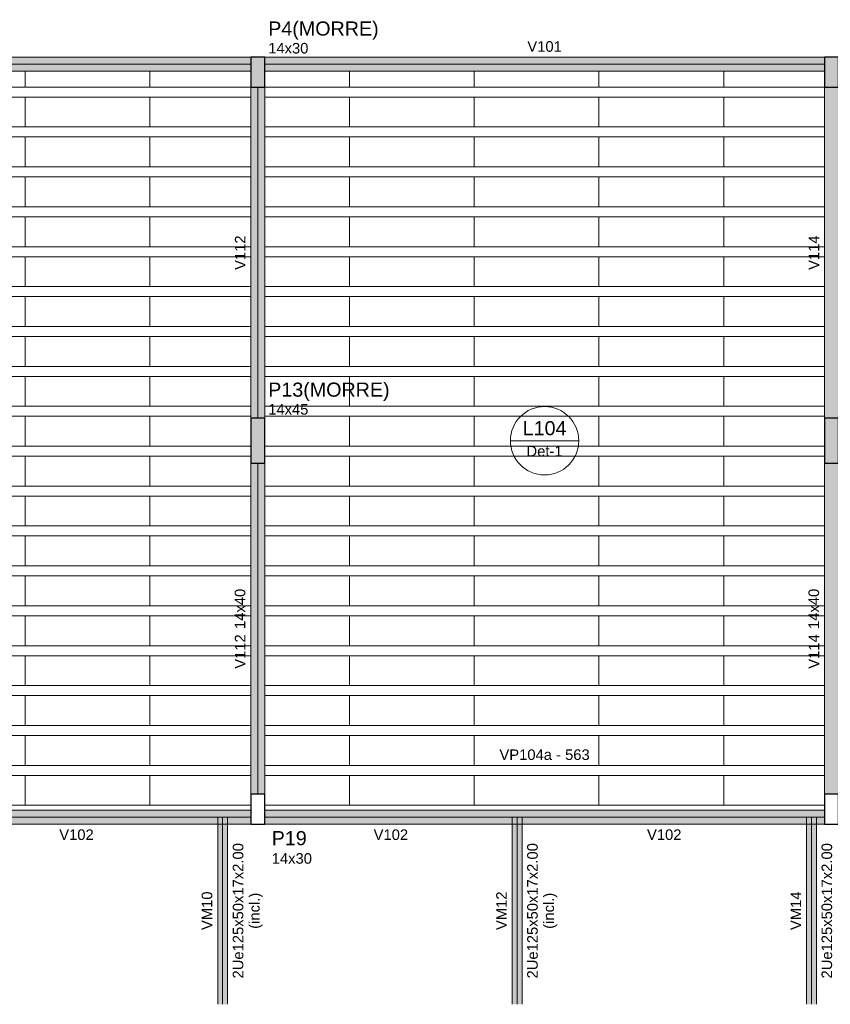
# Model space of a CAD drawing. Header units: millimetres. Extents: x 10906 to 25863, y 1966 to 4861.
# Tile 91 of 163: x 11450 to 11466, y 2960 to 2980. Entities that reach past the tile are written whole.
import ezdxf

# ---------------------------------------------------------------- set-up
doc = ezdxf.new("R2010")
doc.units = ezdxf.units.MM
for name, color, linetype, lineweight in [('FO-Eixos', 5, 'Continuous', 5), ('FO-Hachura pilar que morre', 106, 'Continuous', 5), ('FO-Hachura viga', 41, 'Continuous', 5), ('FO-Hachura viga genérica inclinada', 243, 'Continuous', 5), ('FO-Hachuras das lajes', 1, 'Continuous', 20), ('FO-Pilares', 4, 'Continuous', 30), ('FO-Textos das lajes', 3, 'Continuous', 20), ('FO-Textos das vigas', 7, 'Continuous', 5), ('FO-Textos dos pilares', 7, 'Continuous', 5), ('FO-Vigas', 1, 'Continuous', 20), ('FO-Vigas genéricas', 1, 'Continuous', 20)]:
    doc.layers.add(name, color=color, linetype=linetype, lineweight=lineweight)
doc.styles.add('Arial', font='arial.ttf')

msp = doc.modelspace()

# ---------------------------------------------------------------- hatches: boundary and pattern name
at = {"layer": 'FO-Hachura pilar que morre', "linetype": 'Continuous'}
for points in [[(11454.14654, 2978.39891), (11454.28654, 2978.39891), (11454.42654, 2978.39891), (11454.42654, 2978.69891), (11454.42654, 2978.99891), (11454.28654, 2978.99891), (11454.14654, 2978.99891), (11454.14654, 2978.69891)], [(11465.64654, 2978.39891), (11465.78654, 2978.39891), (11465.92654, 2978.39891), (11465.92654, 2978.69891), (11465.92654, 2978.99891), (11465.78654, 2978.99891), (11465.64654, 2978.99891), (11465.64654, 2978.69891)], [(11454.14654, 2970.85891), (11454.28654, 2970.85891), (11454.42654, 2970.85891), (11454.42654, 2971.30891), (11454.42654, 2971.75891), (11454.28654, 2971.75891), (11454.14654, 2971.75891), (11454.14654, 2971.30891)], [(11465.64654, 2970.85891), (11465.78654, 2970.85891), (11465.92654, 2970.85891), (11465.92654, 2971.30891), (11465.92654, 2971.75891), (11465.78654, 2971.75891), (11465.64654, 2971.75891), (11465.64654, 2971.30891)]]:
    msp.add_hatch(color=256, dxfattribs=at).paths.add_polyline_path(points)
at = {"layer": 'FO-Hachura viga', "linetype": 'Continuous'}
for points in [[(11454.14654, 2978.99891), (11454.14654, 2978.99891), (11442.92654, 2978.99891), (11442.92654, 2978.71891), (11454.14654, 2978.71891), (11454.14654, 2978.99891)], [(11465.64654, 2978.99891), (11465.64654, 2978.99891), (11454.42654, 2978.99891), (11454.42654, 2978.71891), (11465.64654, 2978.71891), (11465.64654, 2978.99891)], [(11454.42654, 2978.39891), (11454.42654, 2978.39891), (11454.14654, 2978.39891), (11454.14654, 2971.75891), (11454.42654, 2971.75891), (11454.42654, 2978.39891)], [(11465.92654, 2978.39891), (11465.92654, 2978.39891), (11465.64654, 2978.39891), (11465.64654, 2971.75891), (11465.92654, 2971.75891), (11465.92654, 2978.39891)], [(11454.42654, 2970.85891), (11454.42654, 2970.85891), (11454.14654, 2970.85891), (11454.14654, 2964.21891), (11454.42654, 2964.21891), (11454.42654, 2970.85891)], [(11465.92654, 2970.85891), (11465.92654, 2970.85891), (11465.64654, 2970.85891), (11465.64654, 2964.21891), (11465.92654, 2964.21891), (11465.92654, 2970.85891)], [(11453.58474, 2963.89891), (11453.58474, 2963.89891), (11447.72474, 2963.89891), (11447.72474, 2963.61891), (11453.58474, 2963.61891), (11453.58474, 2963.89891)], [(11454.14654, 2963.89871), (11454.14654, 2963.89871), (11453.58474, 2963.89871), (11453.58474, 2963.61891), (11454.14654, 2963.61891), (11454.14654, 2963.89871)], [(11459.48474, 2963.89891), (11459.48474, 2963.89891), (11454.42654, 2963.89891), (11454.42654, 2963.61891), (11459.48474, 2963.61891), (11459.48474, 2963.89891)], [(11465.38454, 2963.89891), (11465.38454, 2963.89891), (11459.48474, 2963.89891), (11459.48474, 2963.61891), (11465.38454, 2963.61891), (11465.38454, 2963.89891)], [(11465.64654, 2963.89891), (11465.64654, 2963.89891), (11465.38454, 2963.89891), (11465.38454, 2963.61891), (11465.64654, 2963.61891), (11465.64654, 2963.89891)]]:
    msp.add_hatch(color=256, dxfattribs=at).paths.add_polyline_path(points)
at = {"layer": 'FO-Hachura viga genérica inclinada', "linetype": 'Continuous'}
for points in [[(11453.68474, 2963.75891), (11453.68474, 2963.75891), (11453.48474, 2963.75891), (11453.48474, 2960.00891), (11453.68474, 2960.00891), (11453.68474, 2963.75891)], [(11459.58474, 2963.75891), (11459.58474, 2963.75891), (11459.38474, 2963.75891), (11459.38474, 2960.00891), (11459.58474, 2960.00891), (11459.58474, 2963.75891)], [(11465.48454, 2963.75891), (11465.48454, 2963.75891), (11465.28454, 2963.75891), (11465.28454, 2960.00891), (11465.48454, 2960.00891), (11465.48454, 2963.75891)]]:
    msp.add_hatch(color=256, dxfattribs=at).paths.add_polyline_path(points)

# ---------------------------------------------------------------- linework, layer by layer
at = {"layer": 'FO-Eixos'}
for p, q in [((11442.92654, 2978.85891), (11454.14654, 2978.85891)), ((11454.42654, 2978.85891), (11465.64654, 2978.85891)), ((11454.28654, 2971.75891), (11454.28654, 2978.39891)), ((11454.28654, 2964.21891), (11454.28654, 2970.85891)), ((11447.72454, 2963.75891), (11453.58454, 2963.75891)), ((11453.58454, 2963.75891), (11454.14654, 2963.75891)), ((11453.58454, 2960.00891), (11453.58454, 2963.75891)), ((11454.42654, 2963.75891), (11459.48454, 2963.75891)), ((11459.48454, 2963.75891), (11465.38454, 2963.75891)), ((11459.48454, 2960.00891), (11459.48454, 2963.75891)), ((11465.38454, 2963.75891), (11465.64654, 2963.75891)), ((11465.38454, 2960.00891), (11465.38454, 2963.75891))]:
    msp.add_line(p, q, dxfattribs=at)
for points in [[(11447.12654, 2978.71891), (11447.12654, 2978.39891), (11449.62654, 2978.39891), (11449.62654, 2978.71891)], [(11449.62654, 2978.71891), (11449.62654, 2978.39891), (11452.12654, 2978.39891), (11452.12654, 2978.71891)], [(11452.12654, 2978.71891), (11452.12654, 2978.39891), (11454.14654, 2978.39891)], [(11454.42654, 2978.39891), (11456.12654, 2978.39891), (11456.12654, 2978.71891)], [(11456.12654, 2978.71891), (11456.12654, 2978.39891), (11458.62654, 2978.39891), (11458.62654, 2978.71891)], [(11458.62654, 2978.71891), (11458.62654, 2978.39891), (11461.12654, 2978.39891), (11461.12654, 2978.71891)], [(11461.12654, 2978.71891), (11461.12654, 2978.39891), (11463.62654, 2978.39891), (11463.62654, 2978.71891)], [(11463.62654, 2978.71891), (11463.62654, 2978.39891), (11465.64654, 2978.39891)], [(11454.14654, 2978.19891), (11452.12654, 2978.19891), (11452.12654, 2977.59891), (11454.14654, 2977.59891)], [(11454.42654, 2977.59891), (11456.12654, 2977.59891), (11456.12654, 2978.19891), (11454.42654, 2978.19891)], [(11465.64654, 2978.19891), (11463.62654, 2978.19891), (11463.62654, 2977.59891), (11465.64654, 2977.59891)], [(11454.14654, 2977.39891), (11452.12654, 2977.39891), (11452.12654, 2976.79891), (11454.14654, 2976.79891)], [(11454.42654, 2976.79891), (11456.12654, 2976.79891), (11456.12654, 2977.39891), (11454.42654, 2977.39891)], [(11465.64654, 2977.39891), (11463.62654, 2977.39891), (11463.62654, 2976.79891), (11465.64654, 2976.79891)], [(11454.14654, 2976.59891), (11452.12654, 2976.59891), (11452.12654, 2975.99891), (11454.14654, 2975.99891)], [(11454.42654, 2975.99891), (11456.12654, 2975.99891), (11456.12654, 2976.59891), (11454.42654, 2976.59891)], [(11465.64654, 2976.59891), (11463.62654, 2976.59891), (11463.62654, 2975.99891), (11465.64654, 2975.99891)], [(11454.14654, 2975.79891), (11452.12654, 2975.79891), (11452.12654, 2975.19891), (11454.14654, 2975.19891)], [(11454.42654, 2975.19891), (11456.12654, 2975.19891), (11456.12654, 2975.79891), (11454.42654, 2975.79891)], [(11465.64654, 2975.79891), (11463.62654, 2975.79891), (11463.62654, 2975.19891), (11465.64654, 2975.19891)], [(11454.14654, 2974.99891), (11452.12654, 2974.99891), (11452.12654, 2974.39891), (11454.14654, 2974.39891)], [(11454.42654, 2974.39891), (11456.12654, 2974.39891), (11456.12654, 2974.99891), (11454.42654, 2974.99891)], [(11465.64654, 2974.99891), (11463.62654, 2974.99891), (11463.62654, 2974.39891), (11465.64654, 2974.39891)], [(11454.14654, 2974.19891), (11452.12654, 2974.19891), (11452.12654, 2973.59891), (11454.14654, 2973.59891)], [(11454.42654, 2973.59891), (11456.12654, 2973.59891), (11456.12654, 2974.19891), (11454.42654, 2974.19891)], [(11465.64654, 2974.19891), (11463.62654, 2974.19891), (11463.62654, 2973.59891), (11465.64654, 2973.59891)], [(11454.14654, 2973.39891), (11452.12654, 2973.39891), (11452.12654, 2972.79891), (11454.14654, 2972.79891)], [(11454.42654, 2972.79891), (11456.12654, 2972.79891), (11456.12654, 2973.39891), (11454.42654, 2973.39891)], [(11465.64654, 2973.39891), (11463.62654, 2973.39891), (11463.62654, 2972.79891), (11465.64654, 2972.79891)], [(11454.14654, 2972.59891), (11452.12654, 2972.59891), (11452.12654, 2971.99891), (11454.14654, 2971.99891)], [(11454.42654, 2971.99891), (11456.12654, 2971.99891), (11456.12654, 2972.59891), (11454.42654, 2972.59891)], [(11465.64654, 2972.59891), (11463.62654, 2972.59891), (11463.62654, 2971.99891), (11465.64654, 2971.99891)], [(11454.14654, 2971.79891), (11452.12654, 2971.79891), (11452.12654, 2971.19891), (11454.14654, 2971.19891)], [(11454.42654, 2971.19891), (11456.12654, 2971.19891), (11456.12654, 2971.79891), (11454.42654, 2971.79891)], [(11465.64654, 2971.79891), (11463.62654, 2971.79891), (11463.62654, 2971.19891), (11465.64654, 2971.19891)], [(11454.14654, 2970.99891), (11452.12654, 2970.99891), (11452.12654, 2970.39891), (11454.14654, 2970.39891)], [(11454.42654, 2970.39891), (11456.12654, 2970.39891), (11456.12654, 2970.99891), (11454.42654, 2970.99891)], [(11465.64654, 2970.99891), (11463.62654, 2970.99891), (11463.62654, 2970.39891), (11465.64654, 2970.39891)], [(11454.14654, 2970.19891), (11452.12654, 2970.19891), (11452.12654, 2969.59891), (11454.14654, 2969.59891)], [(11454.42654, 2969.59891), (11456.12654, 2969.59891), (11456.12654, 2970.19891), (11454.42654, 2970.19891)], [(11465.64654, 2970.19891), (11463.62654, 2970.19891), (11463.62654, 2969.59891), (11465.64654, 2969.59891)], [(11454.14654, 2969.39891), (11452.12654, 2969.39891), (11452.12654, 2968.79891), (11454.14654, 2968.79891)], [(11454.42654, 2968.79891), (11456.12654, 2968.79891), (11456.12654, 2969.39891), (11454.42654, 2969.39891)], [(11465.64654, 2969.39891), (11463.62654, 2969.39891), (11463.62654, 2968.79891), (11465.64654, 2968.79891)], [(11454.14654, 2968.59891), (11452.12654, 2968.59891), (11452.12654, 2967.99891), (11454.14654, 2967.99891)], [(11454.42654, 2967.99891), (11456.12654, 2967.99891), (11456.12654, 2968.59891), (11454.42654, 2968.59891)], [(11465.64654, 2968.59891), (11463.62654, 2968.59891), (11463.62654, 2967.99891), (11465.64654, 2967.99891)], [(11454.14654, 2967.79891), (11452.12654, 2967.79891), (11452.12654, 2967.19891), (11454.14654, 2967.19891)], [(11454.42654, 2967.19891), (11456.12654, 2967.19891), (11456.12654, 2967.79891), (11454.42654, 2967.79891)], [(11465.64654, 2967.79891), (11463.62654, 2967.79891), (11463.62654, 2967.19891), (11465.64654, 2967.19891)], [(11454.14654, 2966.99891), (11452.12654, 2966.99891), (11452.12654, 2966.39891), (11454.14654, 2966.39891)], [(11454.42654, 2966.39891), (11456.12654, 2966.39891), (11456.12654, 2966.99891), (11454.42654, 2966.99891)], [(11465.64654, 2966.99891), (11463.62654, 2966.99891), (11463.62654, 2966.39891), (11465.64654, 2966.39891)], [(11454.14654, 2966.19891), (11452.12654, 2966.19891), (11452.12654, 2965.59891), (11454.14654, 2965.59891)], [(11454.42654, 2965.59891), (11456.12654, 2965.59891), (11456.12654, 2966.19891), (11454.42654, 2966.19891)], [(11465.64654, 2966.19891), (11463.62654, 2966.19891), (11463.62654, 2965.59891), (11465.64654, 2965.59891)], [(11454.14654, 2965.39891), (11452.12654, 2965.39891), (11452.12654, 2964.79891), (11454.14654, 2964.79891)], [(11454.42654, 2964.79891), (11456.12654, 2964.79891), (11456.12654, 2965.39891), (11454.42654, 2965.39891)], [(11465.64654, 2965.39891), (11463.62654, 2965.39891), (11463.62654, 2964.79891), (11465.64654, 2964.79891)], [(11454.14654, 2964.59891), (11452.12654, 2964.59891), (11452.12654, 2963.99891), (11454.14654, 2963.99891)], [(11454.42654, 2963.99891), (11456.12654, 2963.99891), (11456.12654, 2964.59891), (11454.42654, 2964.59891)], [(11465.64654, 2964.59891), (11463.62654, 2964.59891), (11463.62654, 2963.99891), (11465.64654, 2963.99891)]]:
    msp.add_lwpolyline(points, dxfattribs=at)
for points in [[(11447.12654, 2977.59891), (11449.62654, 2977.59891), (11449.62654, 2978.19891), (11447.12654, 2978.19891), (11447.12654, 2977.59891)], [(11449.62654, 2977.59891), (11452.12654, 2977.59891), (11452.12654, 2978.19891), (11449.62654, 2978.19891), (11449.62654, 2977.59891)], [(11456.12654, 2977.59891), (11458.62654, 2977.59891), (11458.62654, 2978.19891), (11456.12654, 2978.19891), (11456.12654, 2977.59891)], [(11458.62654, 2977.59891), (11461.12654, 2977.59891), (11461.12654, 2978.19891), (11458.62654, 2978.19891), (11458.62654, 2977.59891)], [(11461.12654, 2977.59891), (11463.62654, 2977.59891), (11463.62654, 2978.19891), (11461.12654, 2978.19891), (11461.12654, 2977.59891)], [(11447.12654, 2976.79891), (11449.62654, 2976.79891), (11449.62654, 2977.39891), (11447.12654, 2977.39891), (11447.12654, 2976.79891)], [(11449.62654, 2976.79891), (11452.12654, 2976.79891), (11452.12654, 2977.39891), (11449.62654, 2977.39891), (11449.62654, 2976.79891)], [(11456.12654, 2976.79891), (11458.62654, 2976.79891), (11458.62654, 2977.39891), (11456.12654, 2977.39891), (11456.12654, 2976.79891)], [(11458.62654, 2976.79891), (11461.12654, 2976.79891), (11461.12654, 2977.39891), (11458.62654, 2977.39891), (11458.62654, 2976.79891)], [(11461.12654, 2976.79891), (11463.62654, 2976.79891), (11463.62654, 2977.39891), (11461.12654, 2977.39891), (11461.12654, 2976.79891)], [(11447.12654, 2975.99891), (11449.62654, 2975.99891), (11449.62654, 2976.59891), (11447.12654, 2976.59891), (11447.12654, 2975.99891)], [(11449.62654, 2975.99891), (11452.12654, 2975.99891), (11452.12654, 2976.59891), (11449.62654, 2976.59891), (11449.62654, 2975.99891)], [(11456.12654, 2975.99891), (11458.62654, 2975.99891), (11458.62654, 2976.59891), (11456.12654, 2976.59891), (11456.12654, 2975.99891)], [(11458.62654, 2975.99891), (11461.12654, 2975.99891), (11461.12654, 2976.59891), (11458.62654, 2976.59891), (11458.62654, 2975.99891)], [(11461.12654, 2975.99891), (11463.62654, 2975.99891), (11463.62654, 2976.59891), (11461.12654, 2976.59891), (11461.12654, 2975.99891)], [(11447.12654, 2975.19891), (11449.62654, 2975.19891), (11449.62654, 2975.79891), (11447.12654, 2975.79891), (11447.12654, 2975.19891)], [(11449.62654, 2975.19891), (11452.12654, 2975.19891), (11452.12654, 2975.79891), (11449.62654, 2975.79891), (11449.62654, 2975.19891)], [(11456.12654, 2975.19891), (11458.62654, 2975.19891), (11458.62654, 2975.79891), (11456.12654, 2975.79891), (11456.12654, 2975.19891)], [(11458.62654, 2975.19891), (11461.12654, 2975.19891), (11461.12654, 2975.79891), (11458.62654, 2975.79891), (11458.62654, 2975.19891)], [(11461.12654, 2975.19891), (11463.62654, 2975.19891), (11463.62654, 2975.79891), (11461.12654, 2975.79891), (11461.12654, 2975.19891)], [(11447.12654, 2974.39891), (11449.62654, 2974.39891), (11449.62654, 2974.99891), (11447.12654, 2974.99891), (11447.12654, 2974.39891)], [(11449.62654, 2974.39891), (11452.12654, 2974.39891), (11452.12654, 2974.99891), (11449.62654, 2974.99891), (11449.62654, 2974.39891)], [(11456.12654, 2974.39891), (11458.62654, 2974.39891), (11458.62654, 2974.99891), (11456.12654, 2974.99891), (11456.12654, 2974.39891)], [(11458.62654, 2974.39891), (11461.12654, 2974.39891), (11461.12654, 2974.99891), (11458.62654, 2974.99891), (11458.62654, 2974.39891)], [(11461.12654, 2974.39891), (11463.62654, 2974.39891), (11463.62654, 2974.99891), (11461.12654, 2974.99891), (11461.12654, 2974.39891)], [(11447.12654, 2973.59891), (11449.62654, 2973.59891), (11449.62654, 2974.19891), (11447.12654, 2974.19891), (11447.12654, 2973.59891)], [(11449.62654, 2973.59891), (11452.12654, 2973.59891), (11452.12654, 2974.19891), (11449.62654, 2974.19891), (11449.62654, 2973.59891)], [(11456.12654, 2973.59891), (11458.62654, 2973.59891), (11458.62654, 2974.19891), (11456.12654, 2974.19891), (11456.12654, 2973.59891)], [(11458.62654, 2973.59891), (11461.12654, 2973.59891), (11461.12654, 2974.19891), (11458.62654, 2974.19891), (11458.62654, 2973.59891)], [(11461.12654, 2973.59891), (11463.62654, 2973.59891), (11463.62654, 2974.19891), (11461.12654, 2974.19891), (11461.12654, 2973.59891)], [(11447.12654, 2972.79891), (11449.62654, 2972.79891), (11449.62654, 2973.39891), (11447.12654, 2973.39891), (11447.12654, 2972.79891)], [(11449.62654, 2972.79891), (11452.12654, 2972.79891), (11452.12654, 2973.39891), (11449.62654, 2973.39891), (11449.62654, 2972.79891)], [(11456.12654, 2972.79891), (11458.62654, 2972.79891), (11458.62654, 2973.39891), (11456.12654, 2973.39891), (11456.12654, 2972.79891)], [(11458.62654, 2972.79891), (11461.12654, 2972.79891), (11461.12654, 2973.39891), (11458.62654, 2973.39891), (11458.62654, 2972.79891)], [(11461.12654, 2972.79891), (11463.62654, 2972.79891), (11463.62654, 2973.39891), (11461.12654, 2973.39891), (11461.12654, 2972.79891)], [(11447.12654, 2971.99891), (11449.62654, 2971.99891), (11449.62654, 2972.59891), (11447.12654, 2972.59891), (11447.12654, 2971.99891)], [(11449.62654, 2971.99891), (11452.12654, 2971.99891), (11452.12654, 2972.59891), (11449.62654, 2972.59891), (11449.62654, 2971.99891)], [(11456.12654, 2971.99891), (11458.62654, 2971.99891), (11458.62654, 2972.59891), (11456.12654, 2972.59891), (11456.12654, 2971.99891)], [(11458.62654, 2971.99891), (11461.12654, 2971.99891), (11461.12654, 2972.59891), (11458.62654, 2972.59891), (11458.62654, 2971.99891)], [(11461.12654, 2971.99891), (11463.62654, 2971.99891), (11463.62654, 2972.59891), (11461.12654, 2972.59891), (11461.12654, 2971.99891)], [(11447.12654, 2971.19891), (11449.62654, 2971.19891), (11449.62654, 2971.79891), (11447.12654, 2971.79891), (11447.12654, 2971.19891)], [(11449.62654, 2971.19891), (11452.12654, 2971.19891), (11452.12654, 2971.79891), (11449.62654, 2971.79891), (11449.62654, 2971.19891)], [(11456.12654, 2971.19891), (11458.62654, 2971.19891), (11458.62654, 2971.79891), (11456.12654, 2971.79891), (11456.12654, 2971.19891)], [(11458.62654, 2971.19891), (11461.12654, 2971.19891), (11461.12654, 2971.79891), (11458.62654, 2971.79891), (11458.62654, 2971.19891)], [(11461.12654, 2971.19891), (11463.62654, 2971.19891), (11463.62654, 2971.79891), (11461.12654, 2971.79891), (11461.12654, 2971.19891)], [(11447.12654, 2970.39891), (11449.62654, 2970.39891), (11449.62654, 2970.99891), (11447.12654, 2970.99891), (11447.12654, 2970.39891)], [(11449.62654, 2970.39891), (11452.12654, 2970.39891), (11452.12654, 2970.99891), (11449.62654, 2970.99891), (11449.62654, 2970.39891)], [(11456.12654, 2970.39891), (11458.62654, 2970.39891), (11458.62654, 2970.99891), (11456.12654, 2970.99891), (11456.12654, 2970.39891)], [(11458.62654, 2970.39891), (11461.12654, 2970.39891), (11461.12654, 2970.99891), (11458.62654, 2970.99891), (11458.62654, 2970.39891)], [(11461.12654, 2970.39891), (11463.62654, 2970.39891), (11463.62654, 2970.99891), (11461.12654, 2970.99891), (11461.12654, 2970.39891)], [(11447.12654, 2969.59891), (11449.62654, 2969.59891), (11449.62654, 2970.19891), (11447.12654, 2970.19891), (11447.12654, 2969.59891)], [(11449.62654, 2969.59891), (11452.12654, 2969.59891), (11452.12654, 2970.19891), (11449.62654, 2970.19891), (11449.62654, 2969.59891)], [(11456.12654, 2969.59891), (11458.62654, 2969.59891), (11458.62654, 2970.19891), (11456.12654, 2970.19891), (11456.12654, 2969.59891)], [(11458.62654, 2969.59891), (11461.12654, 2969.59891), (11461.12654, 2970.19891), (11458.62654, 2970.19891), (11458.62654, 2969.59891)], [(11461.12654, 2969.59891), (11463.62654, 2969.59891), (11463.62654, 2970.19891), (11461.12654, 2970.19891), (11461.12654, 2969.59891)], [(11447.12654, 2968.79891), (11449.62654, 2968.79891), (11449.62654, 2969.39891), (11447.12654, 2969.39891), (11447.12654, 2968.79891)], [(11449.62654, 2968.79891), (11452.12654, 2968.79891), (11452.12654, 2969.39891), (11449.62654, 2969.39891), (11449.62654, 2968.79891)], [(11456.12654, 2968.79891), (11458.62654, 2968.79891), (11458.62654, 2969.39891), (11456.12654, 2969.39891), (11456.12654, 2968.79891)], [(11458.62654, 2968.79891), (11461.12654, 2968.79891), (11461.12654, 2969.39891), (11458.62654, 2969.39891), (11458.62654, 2968.79891)], [(11461.12654, 2968.79891), (11463.62654, 2968.79891), (11463.62654, 2969.39891), (11461.12654, 2969.39891), (11461.12654, 2968.79891)], [(11447.12654, 2967.99891), (11449.62654, 2967.99891), (11449.62654, 2968.59891), (11447.12654, 2968.59891), (11447.12654, 2967.99891)], [(11449.62654, 2967.99891), (11452.12654, 2967.99891), (11452.12654, 2968.59891), (11449.62654, 2968.59891), (11449.62654, 2967.99891)], [(11456.12654, 2967.99891), (11458.62654, 2967.99891), (11458.62654, 2968.59891), (11456.12654, 2968.59891), (11456.12654, 2967.99891)], [(11458.62654, 2967.99891), (11461.12654, 2967.99891), (11461.12654, 2968.59891), (11458.62654, 2968.59891), (11458.62654, 2967.99891)], [(11461.12654, 2967.99891), (11463.62654, 2967.99891), (11463.62654, 2968.59891), (11461.12654, 2968.59891), (11461.12654, 2967.99891)], [(11447.12654, 2967.19891), (11449.62654, 2967.19891), (11449.62654, 2967.79891), (11447.12654, 2967.79891), (11447.12654, 2967.19891)], [(11449.62654, 2967.19891), (11452.12654, 2967.19891), (11452.12654, 2967.79891), (11449.62654, 2967.79891), (11449.62654, 2967.19891)], [(11456.12654, 2967.19891), (11458.62654, 2967.19891), (11458.62654, 2967.79891), (11456.12654, 2967.79891), (11456.12654, 2967.19891)], [(11458.62654, 2967.19891), (11461.12654, 2967.19891), (11461.12654, 2967.79891), (11458.62654, 2967.79891), (11458.62654, 2967.19891)], [(11461.12654, 2967.19891), (11463.62654, 2967.19891), (11463.62654, 2967.79891), (11461.12654, 2967.79891), (11461.12654, 2967.19891)], [(11447.12654, 2966.39891), (11449.62654, 2966.39891), (11449.62654, 2966.99891), (11447.12654, 2966.99891), (11447.12654, 2966.39891)], [(11449.62654, 2966.39891), (11452.12654, 2966.39891), (11452.12654, 2966.99891), (11449.62654, 2966.99891), (11449.62654, 2966.39891)], [(11456.12654, 2966.39891), (11458.62654, 2966.39891), (11458.62654, 2966.99891), (11456.12654, 2966.99891), (11456.12654, 2966.39891)], [(11458.62654, 2966.39891), (11461.12654, 2966.39891), (11461.12654, 2966.99891), (11458.62654, 2966.99891), (11458.62654, 2966.39891)], [(11461.12654, 2966.39891), (11463.62654, 2966.39891), (11463.62654, 2966.99891), (11461.12654, 2966.99891), (11461.12654, 2966.39891)], [(11447.12654, 2965.59891), (11449.62654, 2965.59891), (11449.62654, 2966.19891), (11447.12654, 2966.19891), (11447.12654, 2965.59891)], [(11449.62654, 2965.59891), (11452.12654, 2965.59891), (11452.12654, 2966.19891), (11449.62654, 2966.19891), (11449.62654, 2965.59891)], [(11456.12654, 2965.59891), (11458.62654, 2965.59891), (11458.62654, 2966.19891), (11456.12654, 2966.19891), (11456.12654, 2965.59891)], [(11458.62654, 2965.59891), (11461.12654, 2965.59891), (11461.12654, 2966.19891), (11458.62654, 2966.19891), (11458.62654, 2965.59891)], [(11461.12654, 2965.59891), (11463.62654, 2965.59891), (11463.62654, 2966.19891), (11461.12654, 2966.19891), (11461.12654, 2965.59891)], [(11447.12654, 2964.79891), (11449.62654, 2964.79891), (11449.62654, 2965.39891), (11447.12654, 2965.39891), (11447.12654, 2964.79891)], [(11449.62654, 2964.79891), (11452.12654, 2964.79891), (11452.12654, 2965.39891), (11449.62654, 2965.39891), (11449.62654, 2964.79891)], [(11456.12654, 2964.79891), (11458.62654, 2964.79891), (11458.62654, 2965.39891), (11456.12654, 2965.39891), (11456.12654, 2964.79891)], [(11458.62654, 2964.79891), (11461.12654, 2964.79891), (11461.12654, 2965.39891), (11458.62654, 2965.39891), (11458.62654, 2964.79891)], [(11461.12654, 2964.79891), (11463.62654, 2964.79891), (11463.62654, 2965.39891), (11461.12654, 2965.39891), (11461.12654, 2964.79891)], [(11447.12654, 2963.99891), (11449.62654, 2963.99891), (11449.62654, 2964.59891), (11447.12654, 2964.59891), (11447.12654, 2963.99891)], [(11449.62654, 2963.99891), (11452.12654, 2963.99891), (11452.12654, 2964.59891), (11449.62654, 2964.59891), (11449.62654, 2963.99891)], [(11456.12654, 2963.99891), (11458.62654, 2963.99891), (11458.62654, 2964.59891), (11456.12654, 2964.59891), (11456.12654, 2963.99891)], [(11458.62654, 2963.99891), (11461.12654, 2963.99891), (11461.12654, 2964.59891), (11458.62654, 2964.59891), (11458.62654, 2963.99891)], [(11461.12654, 2963.99891), (11463.62654, 2963.99891), (11463.62654, 2964.59891), (11461.12654, 2964.59891), (11461.12654, 2963.99891)]]:
    msp.add_lwpolyline(points, close=True, dxfattribs=at)
at = {"layer": 'FO-Hachuras das lajes'}
for p, q in [((11442.92654, 2978.39891), (11454.14654, 2978.39891)), ((11454.42654, 2978.39891), (11465.64654, 2978.39891)), ((11442.92654, 2978.19891), (11454.14654, 2978.19891)), ((11454.42654, 2978.19891), (11465.64654, 2978.19891)), ((11442.92654, 2977.59891), (11454.14654, 2977.59891)), ((11454.42654, 2977.59891), (11465.64654, 2977.59891)), ((11442.92654, 2977.39891), (11454.14654, 2977.39891)), ((11454.42654, 2977.39891), (11465.64654, 2977.39891)), ((11442.92654, 2976.79891), (11454.14654, 2976.79891)), ((11454.42654, 2976.79891), (11465.64654, 2976.79891)), ((11442.92654, 2976.59891), (11454.14654, 2976.59891)), ((11454.42654, 2976.59891), (11465.64654, 2976.59891)), ((11442.92654, 2975.99891), (11454.14654, 2975.99891)), ((11454.42654, 2975.99891), (11465.64654, 2975.99891)), ((11442.92654, 2975.79891), (11454.14654, 2975.79891)), ((11454.42654, 2975.79891), (11465.64654, 2975.79891)), ((11442.92654, 2975.19891), (11454.14654, 2975.19891)), ((11454.42654, 2975.19891), (11465.64654, 2975.19891)), ((11442.92654, 2974.99891), (11454.14654, 2974.99891)), ((11454.42654, 2974.99891), (11465.64654, 2974.99891)), ((11442.92654, 2974.39891), (11454.14654, 2974.39891)), ((11454.42654, 2974.39891), (11465.64654, 2974.39891)), ((11442.92654, 2974.19891), (11454.14654, 2974.19891)), ((11454.42654, 2974.19891), (11465.64654, 2974.19891)), ((11442.92654, 2973.59891), (11454.14654, 2973.59891)), ((11454.42654, 2973.59891), (11465.64654, 2973.59891)), ((11442.92654, 2973.39891), (11454.14654, 2973.39891)), ((11454.42654, 2973.39891), (11465.64654, 2973.39891)), ((11442.92654, 2972.79891), (11454.14654, 2972.79891)), ((11454.42654, 2972.79891), (11465.64654, 2972.79891)), ((11442.92654, 2972.59891), (11454.14654, 2972.59891)), ((11454.42654, 2972.59891), (11465.64654, 2972.59891)), ((11442.92654, 2971.99891), (11454.14654, 2971.99891)), ((11454.42654, 2971.99891), (11465.64654, 2971.99891)), ((11442.92654, 2971.79891), (11454.14654, 2971.79891)), ((11454.42654, 2971.79891), (11465.64654, 2971.79891)), ((11442.92654, 2971.19891), (11454.14654, 2971.19891)), ((11454.42654, 2971.19891), (11465.64654, 2971.19891)), ((11442.92654, 2970.99891), (11454.14654, 2970.99891)), ((11454.42654, 2970.99891), (11465.64654, 2970.99891)), ((11442.92654, 2970.39891), (11454.14654, 2970.39891)), ((11454.42654, 2970.39891), (11465.64654, 2970.39891)), ((11442.92654, 2970.19891), (11454.14654, 2970.19891)), ((11454.42654, 2970.19891), (11465.64654, 2970.19891)), ((11442.92654, 2969.59891), (11454.14654, 2969.59891)), ((11454.42654, 2969.59891), (11465.64654, 2969.59891)), ((11442.92654, 2969.39891), (11454.14654, 2969.39891)), ((11454.42654, 2969.39891), (11465.64654, 2969.39891)), ((11442.92654, 2968.79891), (11454.14654, 2968.79891)), ((11454.42654, 2968.79891), (11465.64654, 2968.79891)), ((11442.92654, 2968.59891), (11454.14654, 2968.59891)), ((11454.42654, 2968.59891), (11465.64654, 2968.59891)), ((11442.92654, 2967.99891), (11454.14654, 2967.99891)), ((11454.42654, 2967.99891), (11465.64654, 2967.99891)), ((11442.92654, 2967.79891), (11454.14654, 2967.79891)), ((11454.42654, 2967.79891), (11465.64654, 2967.79891)), ((11442.92654, 2967.19891), (11454.14654, 2967.19891)), ((11454.42654, 2967.19891), (11465.64654, 2967.19891)), ((11442.92654, 2966.99891), (11454.14654, 2966.99891)), ((11454.42654, 2966.99891), (11465.64654, 2966.99891)), ((11442.92654, 2966.39891), (11454.14654, 2966.39891)), ((11454.42654, 2966.39891), (11465.64654, 2966.39891)), ((11442.92654, 2966.19891), (11454.14654, 2966.19891)), ((11454.42654, 2966.19891), (11465.64654, 2966.19891)), ((11442.92654, 2965.59891), (11454.14654, 2965.59891)), ((11454.42654, 2965.59891), (11465.64654, 2965.59891)), ((11442.92654, 2965.39891), (11454.14654, 2965.39891)), ((11454.42654, 2965.39891), (11465.64654, 2965.39891)), ((11442.92654, 2964.79891), (11454.14654, 2964.79891)), ((11454.42654, 2964.79891), (11465.64654, 2964.79891)), ((11442.92654, 2964.59891), (11454.14654, 2964.59891)), ((11454.42654, 2964.59891), (11465.64654, 2964.59891)), ((11442.92654, 2963.99891), (11454.14654, 2963.99891)), ((11454.42654, 2963.99891), (11465.64654, 2963.99891))]:
    msp.add_line(p, q, dxfattribs=at)
at = {"layer": 'FO-Pilares'}
for points in [[(11454.14654, 2978.39891), (11454.28654, 2978.39891), (11454.42654, 2978.39891), (11454.42654, 2978.69891), (11454.42654, 2978.99891), (11454.28654, 2978.99891), (11454.14654, 2978.99891), (11454.14654, 2978.69891), (11454.14654, 2978.39891)], [(11465.64654, 2978.39891), (11465.78654, 2978.39891), (11465.92654, 2978.39891), (11465.92654, 2978.69891), (11465.92654, 2978.99891), (11465.78654, 2978.99891), (11465.64654, 2978.99891), (11465.64654, 2978.69891), (11465.64654, 2978.39891)], [(11454.14654, 2970.85891), (11454.28654, 2970.85891), (11454.42654, 2970.85891), (11454.42654, 2971.30891), (11454.42654, 2971.75891), (11454.28654, 2971.75891), (11454.14654, 2971.75891), (11454.14654, 2971.30891), (11454.14654, 2970.85891)], [(11465.64654, 2970.85891), (11465.78654, 2970.85891), (11465.92654, 2970.85891), (11465.92654, 2971.30891), (11465.92654, 2971.75891), (11465.78654, 2971.75891), (11465.64654, 2971.75891), (11465.64654, 2971.30891), (11465.64654, 2970.85891)], [(11454.14654, 2963.61891), (11454.28654, 2963.61891), (11454.42654, 2963.61891), (11454.42654, 2963.91891), (11454.42654, 2964.21891), (11454.28654, 2964.21891), (11454.14654, 2964.21891), (11454.14654, 2963.91891), (11454.14654, 2963.61891)], [(11465.64654, 2963.61891), (11465.78654, 2963.61891), (11465.92654, 2963.61891), (11465.92654, 2963.91891), (11465.92654, 2964.21891), (11465.78654, 2964.21891), (11465.64654, 2964.21891), (11465.64654, 2963.91891), (11465.64654, 2963.61891)]]:
    msp.add_lwpolyline(points, close=True, dxfattribs=at)
at = {"layer": 'FO-Textos das lajes'}
msp.add_line((11459.35113, 2971.30891), (11460.72194, 2971.30891), dxfattribs=at)
msp.add_circle((11460.03654, 2971.30891), 0.6854, dxfattribs=at)
at = {"layer": 'FO-Vigas'}
for p, q in [((11442.92654, 2978.99891), (11454.14654, 2978.99891)), ((11454.42654, 2978.99891), (11465.64654, 2978.99891)), ((11442.92654, 2978.71891), (11454.14654, 2978.71891)), ((11454.42654, 2978.71891), (11465.64654, 2978.71891)), ((11454.14654, 2971.75891), (11454.14654, 2978.39891)), ((11454.42654, 2971.75891), (11454.42654, 2978.39891)), ((11465.64654, 2971.75891), (11465.64654, 2978.39891)), ((11454.14654, 2964.21891), (11454.14654, 2970.85891)), ((11454.42654, 2964.21891), (11454.42654, 2970.85891)), ((11465.64654, 2964.21891), (11465.64654, 2970.85891)), ((11447.72454, 2963.89891), (11453.58454, 2963.89891)), ((11453.58454, 2963.89891), (11454.14654, 2963.89891)), ((11454.42654, 2963.89891), (11459.48454, 2963.89891)), ((11459.48454, 2963.89891), (11465.38454, 2963.89891)), ((11465.38454, 2963.89891), (11465.64654, 2963.89891)), ((11447.72454, 2963.61891), (11453.58454, 2963.61891)), ((11453.58454, 2963.61891), (11454.14654, 2963.61891)), ((11454.42654, 2963.61891), (11459.48454, 2963.61891)), ((11459.48454, 2963.61891), (11465.38454, 2963.61891)), ((11465.38454, 2963.61891), (11465.64654, 2963.61891))]:
    msp.add_line(p, q, dxfattribs=at)
at = {"layer": 'FO-Vigas genéricas'}
for p, q in [((11453.48454, 2960.00891), (11453.48454, 2963.75891)), ((11453.68454, 2960.00891), (11453.68454, 2963.75891)), ((11459.38454, 2960.00891), (11459.38454, 2963.75891)), ((11459.58454, 2960.00891), (11459.58454, 2963.75891)), ((11465.28454, 2960.00891), (11465.28454, 2963.75891)), ((11465.48454, 2960.00891), (11465.48454, 2963.75891))]:
    msp.add_line(p, q, dxfattribs=at)

# ---------------------------------------------------------------- texts
at = {"layer": 'FO-Textos das lajes', "attachment_point": 8, "line_spacing_factor": 0.798, "style": 'Arial'}
for s, insert, char_height, width in [('L104', (11460.03654, 2971.41481), 0.2824, 1.7626525), ('Det-1', (11460.03654, 2970.99121), 0.2118, 1.4400348)]:
    msp.add_mtext(s, dxfattribs=dict(at, insert=insert, char_height=char_height, width=width))
at = {"layer": 'FO-Textos das lajes', "linetype": 'Continuous', "insert": (11460.03654, 2964.90481), "char_height": 0.2118, "width": 3.4946083, "attachment_point": 8, "line_spacing_factor": 0.798, "style": 'Arial'}
msp.add_mtext('VP104a - 563', dxfattribs=at)
at = {"layer": 'FO-Textos das vigas', "linetype": 'Continuous', "char_height": 0.2118, "width": 1.3767997, "attachment_point": 8, "line_spacing_factor": 0.798, "style": 'Arial'}
for s, insert in [('V101', (11460.03654, 2979.10481)), ('V102', (11450.65454, 2963.30121)), ('V102', (11456.95554, 2963.30121)), ('V102', (11462.43454, 2963.30121))]:
    msp.add_mtext(s, dxfattribs=dict(at, insert=insert))
at = {"layer": 'FO-Textos das vigas', "linetype": 'Continuous', "char_height": 0.2118, "rotation": 90, "line_spacing_factor": 0.798, "style": 'Arial'}
for s, insert, width, attachment_point in [('V112', (11454.04064, 2975.07891), 1.3767997, 8), ('V114', (11465.54064, 2975.07891), 1.3767997, 8), ('14x40', (11454.04064, 2967.53414), 1.6009967, 7), ('14x40', (11465.54064, 2967.53414), 1.6009967, 7), ('V112', (11454.04064, 2967.42824), 1.3767997, 9), ('V114', (11465.54064, 2967.42824), 1.3767997, 9), ('2Ue125x50x17x2.00', (11454.00224, 2961.88391), 5.392226, 8), ('2Ue125x50x17x2.00', (11459.90224, 2961.88391), 5.392226, 8), ('2Ue125x50x17x2.00', (11465.80224, 2961.88391), 5.392226, 8), ('VM10', (11453.37864, 2961.88391), 1.540636, 8), ('(incl.)', (11454.38954, 2961.88391), 1.4429091, 8), ('VM12', (11459.27864, 2961.88391), 1.540636, 8), ('(incl.)', (11460.28954, 2961.88391), 1.4429091, 8), ('VM14', (11465.17864, 2961.88391), 1.540636, 8)]:
    msp.add_mtext(s, dxfattribs=dict(at, insert=insert, width=width, attachment_point=attachment_point))
at = {"layer": 'FO-Textos dos pilares', "linetype": 'Continuous', "attachment_point": 7, "line_spacing_factor": 0.798, "style": 'Arial'}
for s, insert, char_height, width in [('P4(MORRE)', (11454.49754, 2979.34691), 0.2824, 4.4452859), ('14x30', (11454.49714, 2979.06951), 0.2118, 1.6009967), ('P13(MORRE)', (11454.49754, 2972.10691), 0.2824, 4.8859491), ('14x45', (11454.49714, 2971.82951), 0.2118, 1.6009967), ('P19', (11454.56774, 2963.19531), 0.2824, 1.4108951), ('14x30', (11454.56774, 2962.82466), 0.2118, 1.6009967)]:
    msp.add_mtext(s, dxfattribs=dict(at, insert=insert, char_height=char_height, width=width))

doc.saveas('drawing.dxf')
